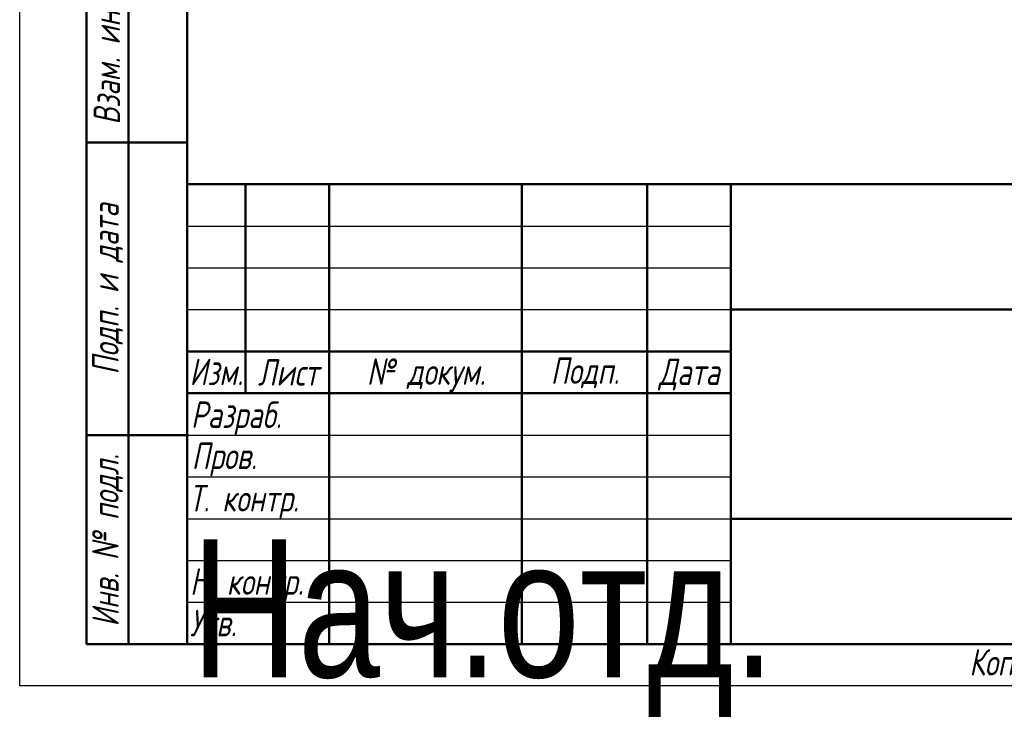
# Model space of a CAD drawing. Header units: millimetres. Extents: x -616 to 1578, y -69 to 356.
# Tile 2 of 13: x 0 to 118, y -3 to 80. Entities that reach past the tile are written whole.
import ezdxf
from ezdxf.enums import TextEntityAlignment as Align

# ---------------------------------------------------------------- set-up
doc = ezdxf.new("R2018")
doc.units = ezdxf.units.MM
for name, color, linetype, lineweight in [('Заголовок (ГОСТ)', 7, 'Continuous', 50), ('Кромка (ГОСТ)', 7, 'Continuous', 50), ('Обозначение (ГОСТ)', 7, 'Continuous', 25), ('Эскизная геометрия (ГОСТ)', 7, 'Continuous', 50)]:
    doc.layers.add(name, color=color, linetype=linetype, lineweight=lineweight)
doc.styles.get("Standard").update_dxf_attribs({"font": 'GOST Common Italic.ttf'})
doc.styles.add('Альтернативный текст (ГОСТ)', font='txt', dxfattribs={"width": 0.8})

# ---------------------------------------------------------------- blocks, each defined once
blk = doc.blocks.new('ГОСТ - Доп. графы 1')
at = {"layer": 'Эскизная геометрия (ГОСТ)'}
for p, q in [((-12, 0), (-12, 145)), ((-12, 145), (0, 145)), ((-7, 145), (-7, 0)), ((-12, 110), (-7, 110)), ((-7, 110), (0, 110)), ((-12, 85), (-7, 85)), ((-7, 85), (0, 85)), ((-12, 60), (-7, 60)), ((-7, 60), (0, 60)), ((-12, 25), (-7, 25)), ((-7, 25), (0, 25)), ((0, 0), (-12, 0))]:
    blk.add_line(p, q, dxfattribs=at)
at = {"layer": 'Обозначение (ГОСТ)', "char_height": 3.17, "attachment_point": 5, "rotation": 90, "style": 'Альтернативный текст (ГОСТ)'}
for s, insert, width in [('\\fGOST Common|b0|i1;\\H3.1700;Подп. и дата', (-9.37, 127.41), 34.7679), ('\\fGOST Common|b0|i1;\\H3.1700;Инв. № дубл.', (-8.95, 97.55), 24.8438), ('\\fGOST Common|b0|i1;\\H3.1700;Взам. инв. №', (-9.58, 72.53), 24.8669), ('\\fGOST Common|b0|i1;\\H3.1700;Подп. и дата', (-9.5, 42.47), 35.1486), ('\\fGOST Common|b0|i1;\\H3.1700;Инв. № подл.', (-9.5, 12.41), 24.9618)]:
    blk.add_mtext(s, dxfattribs=dict(at, insert=insert, width=width))
at = {"layer": 'Обозначение (ГОСТ)', "lineweight": 30, "width": 0.8, "flags": 17}
for tag, p in [('Подп._и_дата_2', (-3.53, 127.51)), ('Инв._номер_дубликата', (-3.41, 97.47)), ('Взамен_инв._номера', (-3.46, 72.53)), ('Подп._и_дата_1', (-3.42, 42.35)), ('ИНВЕНТАРНЫЙ_НОМЕР', (-3.33, 12.68))]:
    blk.add_attdef(tag, text='', height=3.17, rotation=90, dxfattribs=at).set_placement(p, align=Align.MIDDLE_CENTER)
blk = doc.blocks.new('Основные надписи ГОСТ - Форма 1')
at = {"layer": 'Заголовок (ГОСТ)'}
for p, q in [((0, 55), (185, 55)), ((0, 0), (0, 55)), ((0, 0), (0, 55)), ((7, 55), (7, 30)), ((17, 55), (17, 0)), ((40, 55), (40, 0)), ((55, 55), (55, 0)), ((65, 55), (65, 0)), ((65, 40), (185, 40)), ((0, 35), (65, 35)), ((0, 30), (65, 30)), ((65, 15), (185, 15)), ((185, 0), (0, 0))]:
    blk.add_line(p, q, dxfattribs=at)
at = {"layer": 'Заголовок (ГОСТ)', "linetype": 'Continuous', "lineweight": 25}
for p, q in [((0, 50), (65, 50)), ((0, 45), (65, 45)), ((0, 40), (65, 40)), ((0, 25), (65, 25)), ((0, 20), (65, 20)), ((0, 15), (65, 15)), ((0, 10), (65, 10)), ((0, 5), (65, 5))]:
    blk.add_line(p, q, dxfattribs=at)
at = {"layer": 'Заголовок (ГОСТ)', "char_height": 3.17, "style": 'Альтернативный текст (ГОСТ)'}
for s, insert, width, attachment_point in [('\\fGOST Common|b0|i1;\\H3.1700;Изм.', (3.5, 32.56), 6.9635, 5), ('\\fGOST Common|b0|i1;\\H3.1700;Лист', (12.1, 32.5), 10.0029, 5), ('\\A0;\\fGOST Common|b0|i1;\\H3.1700;№ докум.', (28.58, 32.16), 22.9069, 5), ('\\fGOST Common|b0|i1;\\H3.1700;Подп.', (47.56, 32.45), 14.879, 5), ('\\fGOST Common|b0|i1;\\H3.1700;Дата', (60.02, 32.24), 9.9614, 5), ('\\fGOST Common|b0|i1;\\H3.1700;Разраб.', (0.47, 27), 16.9971, 4), ('\\fGOST Common|b0|i1;\\H3.1700;Пров.', (0.56, 22.08), 17.0192, 4), ('\\A0;\\fGOST Common|b0|i1;\\H3.1700;Т. контр.', (0.23, 17.01), 16.9554, 4), ('\\fGOST Common|b0|i1;\\H3.1700;Н. контр.', (0.36, 7.05), 16.9999, 4), ('\\fGOST Common|b0|i1;\\H3.1700;Утв.', (0.34, 2.52), 17.0083, 4), ('\\fGOST Common|b0|i1;\\H3.1700;Копировал', (93.48, -0.59), 19.7871, 1)]:
    blk.add_mtext(s, dxfattribs=dict(at, insert=insert, width=width, attachment_point=attachment_point))
at = {"layer": 'Заголовок (ГОСТ)', "lineweight": 30, "flags": 104}
for tag, height, width, p in [('Изм1', 2.89, 0.7, (3.51, 52.52)), ('Лист1', 2.89, 0.7, (12.03, 52.52)), ('Докум1', 2.89, 0.7, (28.54, 52.48)), ('Изм2', 2.89, 0.7, (3.5, 47.52)), ('Лист2', 2.89, 0.7, (12.01, 47.5)), ('Докум2', 2.89, 0.7, (28.53, 47.5)), ('Изм3', 2.89, 0.7, (3.5, 42.5)), ('Лист3', 2.89, 0.7, (12.01, 42.51)), ('Докум3', 2.89, 0.7, (28.51, 42.48)), ('Изм4', 2.89, 0.7, (3.51, 37.5)), ('Лист4', 2.89, 0.7, (12, 37.53)), ('Докум4', 2.89, 0.7, (28.51, 37.52)), ('НАИМЕНОВАНИЕ', 5, 0.8, (100.03, 29.98)), ('Литера', 3.5, 0.8, (137.52, 27.25)), ('Литера2', 3.5, 0.8, (142.51, 27.22)), ('Литера3', 3.5, 0.8, (147.52, 27.21)), ('Масса', 3.5, 0.8, (158.47, 27.53)), ('Масштаб', 3.5, 0.8, (176, 27.6)), ('Тип_документа', 3.17, 0.8, (100.08, 17.56)), ('Листов', 3.17, 0.8, (177.46, 17.58)), ('Материал_Класс', 3.5, 0.9, (100, 7.5))]:
    blk.add_attdef(tag, text='', height=height, dxfattribs=dict(at, width=width)).set_placement(p, align=Align.MIDDLE_CENTER)
for tag, height, width, p in [('Подп1', 2.89, 0.7, (40.01, 52.51)), ('Дата1', 2, 0.7, (55.01, 52.51)), ('Подп2', 2.89, 0.7, (40.01, 47.5)), ('Дата2', 2, 0.7, (55.01, 47.49)), ('Подп3', 2.89, 0.7, (40.01, 42.51)), ('Дата3', 2, 0.7, (55.02, 42.52)), ('Подп4', 2.89, 0.7, (40.01, 37.51)), ('Дата4', 2, 0.7, (55.02, 37.51)), ('АВТОР', 3.17, 0.8, (17.41, 27.49)), ('Разработал_Подп.', 2.89, 0.7, (40.05, 27.51)), ('ДАТА_СОЗДАНИЯ', 2, 0.7, (55.01, 27.51)), ('ПРОВЕРИЛ', 3.17, 0.8, (17.41, 22.53)), ('Проверил_Подп.', 2.89, 0.7, (40.05, 22.52)), ('ДАТА_ПРОВЕРКИ', 2, 0.7, (55.02, 22.51)), ('ТЕХНОЛОГ', 3.17, 0.8, (17.33, 17.54)), ('Технолог_Подп.', 2.89, 0.7, (40.05, 17.51)), ('Технолог_Дата', 2, 0.7, (55.01, 17.5)), ('НАЧ._ОТДЕЛА', 3.17, 0.8, (17.46, 12.45)), ('Руководитель_Подп.', 2.89, 0.7, (40.01, 12.5)), ('Руководитель_Дата', 2, 0.7, (55.01, 12.51)), ('Должность_руководителя', 3.17, 0.8, (0.52, 12.51)), ('НОРМОКОНТРОЛЬ', 3.17, 0.8, (17.37, 7.48)), ('Нормоконтроль_Подп.', 2.89, 0.7, (40.05, 7.52)), ('ДАТА_НОРМОКОНТРОЛЯ', 2, 0.7, (55.02, 7.51)), ('УТВЕРДИЛ', 3.17, 0.8, (17.4, 2.51)), ('Утвердил_Подп.', 2.89, 0.7, (40.05, 2.51)), ('ДАТА_УТВЕРЖДЕНИЯ', 2, 0.7, (55.01, 2.5))]:
    blk.add_attdef(tag, text='', height=height, dxfattribs=dict(at, width=width)).set_placement(p, align=Align.MIDDLE_LEFT)
for tag, height, p in [('ОБОЗНАЧЕНИЕ', 5, (125.33, 47.56)), ('ОРГАНИЗАЦИЯ', 3.5, (160.02, 7.6))]:
    blk.add_attdef(tag, text='', height=height, dxfattribs=at).set_placement(p, align=Align.MIDDLE_CENTER)
at = {"layer": 'Заголовок (ГОСТ)', "lineweight": 30, "width": 0.9, "flags": 104}
for tag, p in [('Материал_Наим.', (133.71, 9.75)), ('Материал_ГОСТ', (134.04, 4.06))]:
    blk.add_attdef(tag, text='', height=3.5, dxfattribs=at).set_placement(p, align=Align.MIDDLE_RIGHT)
blk = doc.blocks.new('Рамки ГОСТ_ граница 297x210')
at = {"layer": 'Кромка (ГОСТ)', "lineweight": 25}
for p, q in [((0, 0), (0, 297)), ((210, 0), (0, 0))]:
    blk.add_line(p, q, dxfattribs=at)
at = {"layer": 'Кромка (ГОСТ)'}
for p, q in [((20, 292), (20, 5)), ((20, 5), (205, 5))]:
    blk.add_line(p, q, dxfattribs=at)

msp = doc.modelspace()

# ---------------------------------------------------------------- block references
for name, p in [('Рамки ГОСТ_ граница 297x210', (0, 0)), ('ГОСТ - Доп. графы 1', (20, 5))]:
    msp.add_blockref(name, p)
ref = msp.add_blockref('Основные надписи ГОСТ - Форма 1', (20, 5))
lines = msp.add_mtext('\\W0.8000;Нач.отд.', dxfattribs={"layer": 'Заголовок (ГОСТ)', "insert": (20.522, 17.514), "char_height": 16.47596, "attachment_point": 1})
ref.add_attrib('Должность_руководителя', '', (20.522, 17.514), dxfattribs={"flags": 104}).embed_mtext(lines)
lines = msp.add_mtext('\\W0.8000;', dxfattribs={"layer": 'Заголовок (ГОСТ)', "insert": (37.411, 32.488), "char_height": 22.5926, "attachment_point": 1})
ref.add_attrib('АВТОР', '', (37.411, 32.488), dxfattribs={"flags": 104}).embed_mtext(lines)
lines = msp.add_mtext('\\W0.8000;', dxfattribs={"layer": 'Заголовок (ГОСТ)', "insert": (37.408, 27.526), "char_height": 22.5517, "attachment_point": 1})
ref.add_attrib('ПРОВЕРИЛ', '', (37.408, 27.526), dxfattribs={"flags": 104}).embed_mtext(lines)
lines = msp.add_mtext('\\W0.8000;', dxfattribs={"layer": 'Заголовок (ГОСТ)', "insert": (37.334, 22.543), "char_height": 22.671, "attachment_point": 1})
ref.add_attrib('ТЕХНОЛОГ', '', (37.334, 22.543), dxfattribs={"flags": 104}).embed_mtext(lines)
lines = msp.add_mtext('\\W0.8000;', dxfattribs={"layer": 'Заголовок (ГОСТ)', "insert": (37.462, 17.446), "char_height": 22.555, "attachment_point": 1})
ref.add_attrib('НАЧ._ОТДЕЛА', '', (37.462, 17.446), dxfattribs={"flags": 104}).embed_mtext(lines)
lines = msp.add_mtext('\\W0.8000;', dxfattribs={"layer": 'Заголовок (ГОСТ)', "insert": (37.375, 12.481), "char_height": 22.669, "attachment_point": 1})
ref.add_attrib('НОРМОКОНТРОЛЬ', '', (37.375, 12.481), dxfattribs={"flags": 104}).embed_mtext(lines)
lines = msp.add_mtext('\\W0.8000;', dxfattribs={"layer": 'Заголовок (ГОСТ)', "insert": (37.401, 7.507), "char_height": 22.613, "attachment_point": 1})
ref.add_attrib('УТВЕРДИЛ', '', (37.401, 7.507), dxfattribs={"flags": 104}).embed_mtext(lines)
lines = msp.add_mtext('\\W0.7000;', dxfattribs={"layer": 'Заголовок (ГОСТ)', "insert": (75.012, 57.513), "char_height": 9.9845, "attachment_point": 1})
ref.add_attrib('Дата1', '', (75.012, 57.513), dxfattribs={"flags": 104}).embed_mtext(lines)
lines = msp.add_mtext('\\W0.7000;', dxfattribs={"layer": 'Заголовок (ГОСТ)', "insert": (75.012, 52.491), "char_height": 9.9845, "attachment_point": 1})
ref.add_attrib('Дата2', '', (75.012, 52.491), dxfattribs={"flags": 104}).embed_mtext(lines)
lines = msp.add_mtext('\\W0.7000;', dxfattribs={"layer": 'Заголовок (ГОСТ)', "insert": (75.023, 47.521), "char_height": 9.9712, "attachment_point": 1})
ref.add_attrib('Дата3', '', (75.023, 47.521), dxfattribs={"flags": 104}).embed_mtext(lines)
lines = msp.add_mtext('\\W0.7000;', dxfattribs={"layer": 'Заголовок (ГОСТ)', "insert": (75.023, 42.509), "char_height": 9.9886, "attachment_point": 1})
ref.add_attrib('Дата4', '', (75.023, 42.509), dxfattribs={"flags": 104}).embed_mtext(lines)
lines = msp.add_mtext('\\W0.7000;', dxfattribs={"layer": 'Заголовок (ГОСТ)', "insert": (75.009, 32.511), "char_height": 9.9804, "attachment_point": 1})
ref.add_attrib('ДАТА_СОЗДАНИЯ', '', (75.009, 32.511), dxfattribs={"flags": 104}).embed_mtext(lines)
lines = msp.add_mtext('\\W0.7000;', dxfattribs={"layer": 'Заголовок (ГОСТ)', "insert": (75.022, 27.51), "char_height": 9.9577, "attachment_point": 1})
ref.add_attrib('ДАТА_ПРОВЕРКИ', '', (75.022, 27.51), dxfattribs={"flags": 104}).embed_mtext(lines)
lines = msp.add_mtext('\\W0.7000;', dxfattribs={"layer": 'Заголовок (ГОСТ)', "insert": (75.015, 22.503), "char_height": 9.9863, "attachment_point": 1})
ref.add_attrib('Технолог_Дата', '', (75.015, 22.503), dxfattribs={"flags": 104}).embed_mtext(lines)
lines = msp.add_mtext('\\W0.7000;', dxfattribs={"layer": 'Заголовок (ГОСТ)', "insert": (75.01, 17.509), "char_height": 9.9902, "attachment_point": 1})
ref.add_attrib('Руководитель_Дата', '', (75.01, 17.509), dxfattribs={"flags": 104}).embed_mtext(lines)
lines = msp.add_mtext('\\W0.7000;', dxfattribs={"layer": 'Заголовок (ГОСТ)', "insert": (75.024, 12.511), "char_height": 9.9825, "attachment_point": 1})
ref.add_attrib('ДАТА_НОРМОКОНТРОЛЯ', '', (75.024, 12.511), dxfattribs={"flags": 104}).embed_mtext(lines)
lines = msp.add_mtext('\\W0.7000;', dxfattribs={"layer": 'Заголовок (ГОСТ)', "insert": (75.009, 7.498), "char_height": 9.9968, "attachment_point": 1})
ref.add_attrib('ДАТА_УТВЕРЖДЕНИЯ', '', (75.009, 7.498), dxfattribs={"flags": 104}).embed_mtext(lines)
lines = msp.add_mtext('\\W0.7000;', dxfattribs={"layer": 'Заголовок (ГОСТ)', "insert": (60.014, 57.512), "char_height": 14.92, "attachment_point": 1})
ref.add_attrib('Подп1', '', (60.014, 57.512), dxfattribs={"flags": 104}).embed_mtext(lines)
lines = msp.add_mtext('\\W0.7000;', dxfattribs={"layer": 'Заголовок (ГОСТ)', "insert": (60.014, 52.503), "char_height": 14.9856, "attachment_point": 1})
ref.add_attrib('Подп2', '', (60.014, 52.503), dxfattribs={"flags": 104}).embed_mtext(lines)
lines = msp.add_mtext('\\W0.7000;', dxfattribs={"layer": 'Заголовок (ГОСТ)', "insert": (60.014, 47.515), "char_height": 14.9856, "attachment_point": 1})
ref.add_attrib('Подп3', '', (60.014, 47.515), dxfattribs={"flags": 104}).embed_mtext(lines)
lines = msp.add_mtext('\\W0.7000;', dxfattribs={"layer": 'Заголовок (ГОСТ)', "insert": (60.014, 42.506), "char_height": 14.9659, "attachment_point": 1})
ref.add_attrib('Подп4', '', (60.014, 42.506), dxfattribs={"flags": 104}).embed_mtext(lines)
lines = msp.add_mtext('\\W0.7000;', dxfattribs={"layer": 'Заголовок (ГОСТ)', "insert": (60.045, 32.514), "char_height": 14.9596, "attachment_point": 1})
ref.add_attrib('Разработал_Подп.', '', (60.045, 32.514), dxfattribs={"flags": 104}).embed_mtext(lines)
lines = msp.add_mtext('\\W0.7000;', dxfattribs={"layer": 'Заголовок (ГОСТ)', "insert": (60.045, 27.525), "char_height": 14.9397, "attachment_point": 1})
ref.add_attrib('Проверил_Подп.', '', (60.045, 27.525), dxfattribs={"flags": 104}).embed_mtext(lines)
lines = msp.add_mtext('\\W0.7000;', dxfattribs={"layer": 'Заголовок (ГОСТ)', "insert": (60.045, 22.515), "char_height": 14.9397, "attachment_point": 1})
ref.add_attrib('Технолог_Подп.', '', (60.045, 22.515), dxfattribs={"flags": 104}).embed_mtext(lines)
lines = msp.add_mtext('\\W0.7000;', dxfattribs={"layer": 'Заголовок (ГОСТ)', "insert": (60.005, 17.505), "char_height": 14.9795, "attachment_point": 1})
ref.add_attrib('Руководитель_Подп.', '', (60.005, 17.505), dxfattribs={"flags": 104}).embed_mtext(lines)
lines = msp.add_mtext('\\W0.7000;', dxfattribs={"layer": 'Заголовок (ГОСТ)', "insert": (60.045, 12.515), "char_height": 14.9397, "attachment_point": 1})
ref.add_attrib('Нормоконтроль_Подп.', '', (60.045, 12.515), dxfattribs={"flags": 104}).embed_mtext(lines)
lines = msp.add_mtext('\\W0.7000;', dxfattribs={"layer": 'Заголовок (ГОСТ)', "insert": (60.045, 7.505), "char_height": 14.9596, "attachment_point": 1})
ref.add_attrib('Утвердил_Подп.', '', (60.045, 7.505), dxfattribs={"flags": 104}).embed_mtext(lines)
lines = msp.add_mtext('\\W0.7000;', dxfattribs={"layer": 'Заголовок (ГОСТ)', "insert": (48.542, 57.483), "char_height": 22.947, "attachment_point": 1})
ref.add_attrib('Докум1', '', (48.542, 57.483), dxfattribs={"flags": 104}).embed_mtext(lines)
lines = msp.add_mtext('\\W0.7000;', dxfattribs={"layer": 'Заголовок (ГОСТ)', "insert": (48.526, 52.497), "char_height": 22.9782, "attachment_point": 1})
ref.add_attrib('Докум2', '', (48.526, 52.497), dxfattribs={"flags": 104}).embed_mtext(lines)
lines = msp.add_mtext('\\W0.7000;', dxfattribs={"layer": 'Заголовок (ГОСТ)', "insert": (48.51, 47.479), "char_height": 22.947, "attachment_point": 1})
ref.add_attrib('Докум3', '', (48.51, 47.479), dxfattribs={"flags": 104}).embed_mtext(lines)
lines = msp.add_mtext('\\W0.7000;', dxfattribs={"layer": 'Заголовок (ГОСТ)', "insert": (48.515, 42.52), "char_height": 22.9741, "attachment_point": 1})
ref.add_attrib('Докум4', '', (48.515, 42.52), dxfattribs={"flags": 104}).embed_mtext(lines)
lines = msp.add_mtext('\\W0.7000;', dxfattribs={"layer": 'Заголовок (ГОСТ)', "insert": (32.031, 57.516), "char_height": 9.9931, "attachment_point": 1})
ref.add_attrib('Лист1', '', (32.031, 57.516), dxfattribs={"flags": 104}).embed_mtext(lines)
lines = msp.add_mtext('\\W0.7000;', dxfattribs={"layer": 'Заголовок (ГОСТ)', "insert": (32.012, 52.504), "char_height": 9.9781, "attachment_point": 1})
ref.add_attrib('Лист2', '', (32.012, 52.504), dxfattribs={"flags": 104}).embed_mtext(lines)
lines = msp.add_mtext('\\W0.7000;', dxfattribs={"layer": 'Заголовок (ГОСТ)', "insert": (32.012, 47.508), "char_height": 9.9781, "attachment_point": 1})
ref.add_attrib('Лист3', '', (32.012, 47.508), dxfattribs={"flags": 104}).embed_mtext(lines)
lines = msp.add_mtext('\\W0.7000;', dxfattribs={"layer": 'Заголовок (ГОСТ)', "insert": (32.004, 42.526), "char_height": 9.9936, "attachment_point": 1})
ref.add_attrib('Лист4', '', (32.004, 42.526), dxfattribs={"flags": 104}).embed_mtext(lines)
lines = msp.add_mtext('\\W0.7000;', dxfattribs={"layer": 'Заголовок (ГОСТ)', "insert": (23.513, 57.516), "char_height": 7.004, "attachment_point": 1})
ref.add_attrib('Изм1', '', (23.513, 57.516), dxfattribs={"flags": 104}).embed_mtext(lines)
lines = msp.add_mtext('\\W0.7000;', dxfattribs={"layer": 'Заголовок (ГОСТ)', "insert": (23.504, 52.521), "char_height": 6.9877, "attachment_point": 1})
ref.add_attrib('Изм2', '', (23.504, 52.521), dxfattribs={"flags": 104}).embed_mtext(lines)
lines = msp.add_mtext('\\W0.7000;', dxfattribs={"layer": 'Заголовок (ГОСТ)', "insert": (23.504, 47.5), "char_height": 7.0203, "attachment_point": 1})
ref.add_attrib('Изм3', '', (23.504, 47.5), dxfattribs={"flags": 104}).embed_mtext(lines)
lines = msp.add_mtext('\\W0.7000;', dxfattribs={"layer": 'Заголовок (ГОСТ)', "insert": (23.513, 42.504), "char_height": 7.004, "attachment_point": 1})
ref.add_attrib('Изм4', '', (23.513, 42.504), dxfattribs={"flags": 104}).embed_mtext(lines)

doc.saveas('drawing.dxf')
